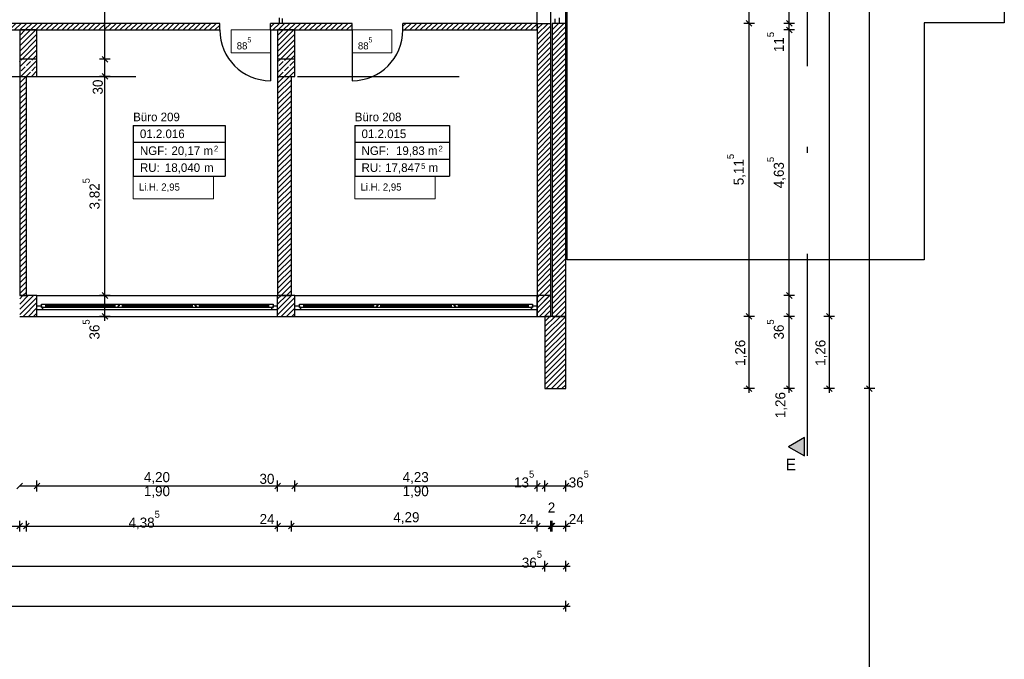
# Model space of a CAD drawing. Extents: x -28.8 to 46.3, y -2.8 to 85.1.
# Tile 11 of 16: x 27.2 to 44.4, y 22.8 to 33.9. Entities that reach past the tile are written whole.
import ezdxf

# ---------------------------------------------------------------- set-up
doc = ezdxf.new("R2010")
doc.units = 0
doc.header["$MEASUREMENT"] = 0
for name, pattern in [('Strichlinie', [0.005644, 0.002822, -0.002822]), ('Strichpunktlinie', [0.006703, 0.003528, -0.001764, 0, -0.001411]), ('Wipeout_Contour', [1, 0, -1])]:
    doc.linetypes.add(name, pattern=pattern)
for name, color, linetype in [('2._OG_2_0', 7, 'Continuous'), ('2._OG_2_P_BM_AUSSEN', 7, 'Continuous'), ('2._OG_2_P_BM_ROHBAU', 7, 'Continuous'), ('2._OG_2_P_ZE_BILD', 7, 'Continuous'), ('2._OG_2_P_ZE_TEXT', 7, 'Continuous'), ('2._OG_2_R_NT_DACH', 7, 'Continuous'), ('2._OG_2_R_NT_INNENWAND', 7, 'Continuous'), ('2._OG_2_R_TR_AUSSENWAND', 7, 'Continuous'), ('2._OG_2_R_TR_INNENWAND', 7, 'Continuous'), ('2._OG_2_R_TR_STUETZE', 7, 'Continuous'), ('2._OG_2_R_TR_UNTERZUG', 7, 'Continuous'), ('2._OG_2_Räume', 7, 'Continuous')]:
    doc.layers.add(name, color=color, linetype=linetype)
doc.styles.add('ERSTELLTER_STIL_1', font='txt')
doc.styles.add('ERSTELLTER_STIL_2', font='txt')
pattern_1 = [(45, (0, 0), (-0.04596194, 0.04596194), [])]
pattern_2 = [(45, (0, 0), (-0.09192388, 0.09192388), []), (45, (-0.04596, 0.04596), (-0.09192388, 0.09192388), [0.0975, -0.0325])]

msp = doc.modelspace()

# ---------------------------------------------------------------- hatches: boundary and pattern name
at = {"layer": '2._OG_2_P_ZE_BILD', "linetype": 'Continuous', "lineweight": 18, "ltscale": 1000}
msp.add_hatch(color=9, dxfattribs=at).paths.add_polyline_path([(40.926, 26.326), (40.926, 26.648), (40.643, 26.484)], flags=0)
at = {"layer": '2._OG_2_R_NT_INNENWAND', "linetype": 'Continuous', "ltscale": 1000}
h = msp.add_hatch(dxfattribs=at)
h.set_pattern_fill('MW_Kalksandstein_0002', color=256, style=0, pattern_type=2)
h.set_pattern_definition(pattern_1)
h.paths.add_polyline_path([(27.346, 32.95), (27.231, 32.95), (27.231, 29.125), (27.346, 29.125)], flags=0)
h = msp.add_hatch(dxfattribs=at)
h.set_pattern_fill('MW_Kalksandstein_0002', color=256, style=0, pattern_type=2)
h.set_pattern_definition(pattern_1)
h.paths.add_polyline_path([(31.971, 32.95), (31.731, 32.95), (31.731, 29.125), (31.971, 29.125)], flags=0)
at = {"layer": '2._OG_2_R_TR_AUSSENWAND', "linetype": 'Continuous', "ltscale": 1000}
h = msp.add_hatch(dxfattribs=at)
h.set_pattern_fill('MW_Kalksandstein_0002', color=256, style=0, pattern_type=2)
h.set_pattern_definition(pattern_1)
h.paths.add_polyline_path([(36.52, 28.76), (36.76, 28.76), (36.76, 33.875), (36.645, 33.875), (36.575, 33.875), (36.52, 33.875)], flags=0)
h = msp.add_hatch(dxfattribs=at)
h.set_pattern_fill('MW_Kalksandstein_0002', color=256, style=0, pattern_type=2)
h.set_pattern_definition(pattern_1)
h.paths.add_polyline_path([(27.23, 28.875), (27.23, 28.76), (27.53, 28.76), (27.53, 28.875), (27.53, 28.945), (27.53, 29.125), (27.23, 29.125), (27.23, 28.945)], flags=0)
h = msp.add_hatch(dxfattribs=at)
h.set_pattern_fill('MW_Kalksandstein_0002', color=256, style=0, pattern_type=2)
h.set_pattern_definition(pattern_1)
h.paths.add_polyline_path([(31.73, 28.875), (31.73, 28.76), (32.03, 28.76), (32.03, 28.875), (32.03, 28.945), (32.03, 29.125), (31.73, 29.125), (31.73, 28.945)], flags=0)
h = msp.add_hatch(dxfattribs=at)
h.set_pattern_fill('MW_Kalksandstein_0002', color=256, style=0, pattern_type=2)
h.set_pattern_definition(pattern_1)
h.paths.add_polyline_path([(36.26, 29.125), (36.26, 28.945), (36.26, 28.875), (36.26, 28.76), (36.5, 28.76), (36.5, 29.125)], flags=0)
h = msp.add_hatch(dxfattribs=at)
h.set_pattern_fill('MW_Kalksandstein_0002', color=256, style=0, pattern_type=2)
h.set_pattern_definition(pattern_1)
h.paths.add_polyline_path([(36.395, 28.76), (36.395, 27.5), (36.76, 27.5), (36.76, 28.76)], flags=0)
at = {"layer": '2._OG_2_R_TR_INNENWAND', "linetype": 'Continuous', "ltscale": 1000}
h = msp.add_hatch(dxfattribs=at)
h.set_pattern_fill('MW_Kalksandstein_0002', color=256, style=0, pattern_type=2)
h.set_pattern_definition(pattern_1)
h.paths.add_polyline_path([(24.041, 33.76), (30.721, 33.76), (30.721, 33.875), (24.041, 33.875)], flags=0)
h = msp.add_hatch(dxfattribs=at)
h.set_pattern_fill('MW_Kalksandstein_0002', color=256, style=0, pattern_type=2)
h.set_pattern_definition(pattern_1)
h.paths.add_polyline_path([(31.606, 33.76), (33.031, 33.76), (33.031, 33.875), (31.606, 33.875)], flags=0)
h = msp.add_hatch(dxfattribs=at)
h.set_pattern_fill('MW_Kalksandstein_0002', color=256, style=0, pattern_type=2)
h.set_pattern_definition(pattern_1)
h.paths.add_polyline_path([(33.916, 33.76), (36.26, 33.76), (36.26, 33.875), (33.916, 33.875)], flags=0)
h = msp.add_hatch(dxfattribs=at)
h.set_pattern_fill('MW_Kalksandstein_0002', color=256, style=0, pattern_type=2)
h.set_pattern_definition(pattern_1)
h.paths.add_polyline_path([(27.531, 33.76), (27.231, 33.76), (27.231, 33.25), (27.531, 33.25)], flags=0)
h = msp.add_hatch(dxfattribs=at)
h.set_pattern_fill('MW_Kalksandstein_0002', color=256, style=0, pattern_type=2)
h.set_pattern_definition(pattern_1)
h.paths.add_polyline_path([(32.031, 33.76), (31.731, 33.76), (31.731, 33.25), (32.031, 33.25)], flags=0)
at = {"layer": '2._OG_2_R_TR_STUETZE', "linetype": 'Continuous', "ltscale": 1000}
h = msp.add_hatch(dxfattribs=at)
h.set_pattern_fill('Beton__Stahlbeton_0002', color=256, style=0, pattern_type=2)
h.set_pattern_definition(pattern_2)
h.paths.add_polyline_path([(27.231, 32.95), (27.531, 32.95), (27.531, 33.25), (27.231, 33.25)], flags=0)
h = msp.add_hatch(dxfattribs=at)
h.set_pattern_fill('Beton__Stahlbeton_0002', color=256, style=0, pattern_type=2)
h.set_pattern_definition(pattern_2)
h.paths.add_polyline_path([(31.731, 32.95), (32.031, 32.95), (32.031, 33.25), (31.731, 33.25)], flags=0)

# ---------------------------------------------------------------- linework, layer by layer
at = {"layer": '2._OG_2_0', "linetype": 'Continuous', "ltscale": 1000}
for p, q in [((30.721, 33.76), (30.721, 33.875)), ((31.606, 33.76), (31.606, 33.875)), ((31.761, 33.875), (31.731, 33.875)), ((31.811, 33.875), (31.761, 33.875)), ((33.031, 33.76), (33.031, 33.875)), ((33.916, 33.76), (33.916, 33.875)), ((36.575, 33.875), (36.52, 33.875)), ((36.645, 33.875), (36.575, 33.875)), ((36.76, 33.875), (36.645, 33.875)), ((27.53, 28.945), (27.53, 29.125)), ((31.73, 28.945), (31.73, 29.125)), ((32.03, 28.945), (32.03, 29.125)), ((36.26, 28.945), (36.26, 29.125)), ((27.53, 28.875), (27.53, 28.945)), ((27.53, 28.76), (27.53, 28.875)), ((31.73, 28.875), (31.73, 28.945)), ((31.73, 28.76), (31.73, 28.875)), ((32.03, 28.875), (32.03, 28.945)), ((32.03, 28.76), (32.03, 28.875)), ((36.26, 28.875), (36.26, 28.945)), ((36.26, 28.76), (36.26, 28.875))]:
    msp.add_line(p, q, dxfattribs=at)
at = {"layer": '2._OG_2_P_BM_AUSSEN', "linetype": 'Continuous', "ltscale": 1000}
for p, q in [((28.717, 33.25), (28.717, 37.137)), ((28.811, 33.25), (28.623, 33.25)), ((28.667, 33.3), (28.767, 33.2)), ((28.717, 32.95), (28.717, 33.25)), ((28.667, 33), (28.767, 32.9)), ((28.811, 32.95), (28.623, 32.95)), ((28.717, 29.125), (28.717, 32.95)), ((28.811, 29.125), (28.623, 29.125)), ((28.667, 29.175), (28.767, 29.075)), ((28.811, 28.76), (28.623, 28.76)), ((28.717, 28.685), (28.717, 28.76))]:
    msp.add_line(p, q, dxfattribs=at)
at = {"layer": '2._OG_2_P_BM_ROHBAU', "linetype": 'Continuous', "ltscale": 1000}
for p, q in [((42.057, 27.5), (42.057, 41.865)), ((41.357, 28.76), (41.357, 41.625)), ((39.957, 33.875), (39.957, 36.51)), ((40.657, 33.875), (40.657, 36.51)), ((40.05, 33.875), (39.863, 33.875)), ((39.907, 33.925), (40.007, 33.825)), ((39.957, 28.76), (39.957, 33.875)), ((40.75, 33.875), (40.563, 33.875)), ((40.607, 33.925), (40.707, 33.825)), ((40.657, 33.76), (40.657, 33.875)), ((40.75, 33.76), (40.563, 33.76)), ((40.607, 33.81), (40.707, 33.71)), ((40.657, 29.125), (40.657, 33.76)), ((40.75, 29.125), (40.563, 29.125)), ((40.607, 29.175), (40.707, 29.075)), ((40.657, 28.76), (40.657, 29.125)), ((40.05, 28.76), (39.863, 28.76)), ((39.907, 28.81), (40.007, 28.71)), ((39.957, 27.5), (39.957, 28.76)), ((40.75, 28.76), (40.563, 28.76)), ((40.607, 28.81), (40.707, 28.71)), ((40.657, 27.5), (40.657, 28.76)), ((41.45, 28.76), (41.263, 28.76)), ((41.307, 28.81), (41.407, 28.71)), ((41.357, 27.5), (41.357, 28.76)), ((40.05, 27.5), (39.863, 27.5)), ((39.907, 27.55), (40.007, 27.45)), ((39.957, 27.425), (39.957, 27.5)), ((40.75, 27.5), (40.563, 27.5)), ((40.607, 27.55), (40.707, 27.45)), ((40.657, 27.425), (40.657, 27.5)), ((41.45, 27.5), (41.263, 27.5)), ((41.307, 27.55), (41.407, 27.45)), ((41.357, 27.425), (41.357, 27.5)), ((42.15, 27.5), (41.963, 27.5)), ((42.007, 27.55), (42.107, 27.45)), ((42.057, 0), (42.057, 27.5)), ((27.28, 25.85), (27.18, 25.75)), ((27.23, 25.8), (27.53, 25.8)), ((27.58, 25.85), (27.48, 25.75)), ((27.53, 25.706), (27.53, 25.894)), ((27.53, 25.8), (31.73, 25.8)), ((31.78, 25.85), (31.68, 25.75)), ((31.73, 25.706), (31.73, 25.894)), ((31.73, 25.8), (32.03, 25.8)), ((32.08, 25.85), (31.98, 25.75)), ((32.03, 25.706), (32.03, 25.894)), ((32.03, 25.8), (36.26, 25.8)), ((36.31, 25.85), (36.21, 25.75)), ((36.26, 25.706), (36.26, 25.894)), ((36.26, 25.8), (36.395, 25.8)), ((36.445, 25.85), (36.345, 25.75)), ((36.395, 25.706), (36.395, 25.894)), ((36.395, 25.8), (36.76, 25.8)), ((36.71, 25.75), (36.81, 25.85)), ((36.76, 25.706), (36.76, 25.894)), ((36.76, 25.8), (36.835, 25.8)), ((22.846, 25.1), (27.231, 25.1)), ((27.281, 25.15), (27.181, 25.05)), ((27.231, 25.006), (27.231, 25.194)), ((27.231, 25.1), (27.346, 25.1)), ((27.396, 25.15), (27.296, 25.05)), ((27.346, 25.006), (27.346, 25.194)), ((27.346, 25.1), (31.731, 25.1)), ((31.781, 25.15), (31.681, 25.05)), ((31.731, 25.006), (31.731, 25.194)), ((31.731, 25.1), (31.971, 25.1)), ((32.021, 25.15), (31.921, 25.05)), ((31.971, 25.006), (31.971, 25.194)), ((31.971, 25.1), (36.26, 25.1)), ((36.31, 25.15), (36.21, 25.05)), ((36.26, 25.006), (36.26, 25.194)), ((36.26, 25.1), (36.5, 25.1)), ((36.45, 25.05), (36.55, 25.15)), ((36.57, 25.15), (36.47, 25.05)), ((36.5, 25.006), (36.5, 25.194)), ((36.5, 25.1), (36.52, 25.1)), ((36.52, 25.006), (36.52, 25.194)), ((36.52, 25.1), (36.76, 25.1)), ((36.71, 25.05), (36.81, 25.15)), ((36.76, 25.006), (36.76, 25.194)), ((36.76, 25.1), (36.835, 25.1)), ((0.366, 24.4), (36.395, 24.4)), ((36.445, 24.45), (36.345, 24.35)), ((36.395, 24.306), (36.395, 24.494)), ((36.395, 24.4), (36.76, 24.4)), ((36.71, 24.35), (36.81, 24.45)), ((36.76, 24.306), (36.76, 24.494)), ((36.76, 24.4), (36.835, 24.4)), ((36.71, 23.65), (36.81, 23.75)), ((36.76, 23.606), (36.76, 23.794)), ((0.001, 23.7), (36.76, 23.7)), ((36.76, 23.7), (36.835, 23.7))]:
    msp.add_line(p, q, dxfattribs=at)
at = {"layer": '2._OG_2_P_ZE_BILD', "linetype": 'Strichpunktlinie', "ltscale": 1000}
msp.add_line((40.976, 26.326), (40.976, 45.062), dxfattribs=at)
at = {"layer": '2._OG_2_P_ZE_BILD', "color": 255, "linetype": 'Continuous', "lineweight": 18, "ltscale": 1000}
for p, q in [((40.926, 26.648), (40.643, 26.484)), ((40.926, 26.326), (40.926, 26.648)), ((40.643, 26.484), (40.926, 26.326))]:
    msp.add_line(p, q, dxfattribs=at)
at = {"layer": '2._OG_2_P_ZE_BILD', "linetype": 'Continuous', "ltscale": 1000}
for p, q in [((40.926, 26.648), (40.643, 26.484)), ((40.926, 26.326), (40.926, 26.648)), ((40.643, 26.484), (40.926, 26.326))]:
    msp.add_line(p, q, dxfattribs=at)
at = {"layer": '2._OG_2_P_ZE_TEXT', "color": 255, "linetype": 'Continuous', "lineweight": 18, "ltscale": 1000}
for p, q in [((31.606, 33.76), (30.917, 33.76)), ((30.917, 33.76), (30.917, 33.364)), ((31.606, 33.364), (31.606, 33.76)), ((33.721, 33.76), (33.031, 33.76)), ((33.031, 33.76), (33.031, 33.364)), ((33.721, 33.364), (33.721, 33.76)), ((30.917, 33.364), (31.606, 33.364)), ((33.031, 33.364), (33.721, 33.364)), ((30.611, 31.21), (29.21, 31.21)), ((29.21, 31.21), (29.21, 30.813)), ((30.611, 30.813), (30.611, 31.21)), ((34.478, 31.21), (33.077, 31.21)), ((33.077, 31.21), (33.077, 30.813)), ((34.478, 30.813), (34.478, 31.21)), ((29.21, 30.813), (30.611, 30.813)), ((33.077, 30.813), (34.478, 30.813))]:
    msp.add_line(p, q, dxfattribs=at)
at = {"layer": '2._OG_2_R_NT_DACH', "linetype": 'Continuous', "ltscale": 1000}
for p, q in [((36.785, 29.75), (36.785, 39.665)), ((44.41, 39.555), (44.41, 33.885)), ((44.41, 33.885), (43.01, 33.885)), ((43.01, 33.885), (43.01, 29.75)), ((43.01, 29.75), (36.785, 29.75))]:
    msp.add_line(p, q, dxfattribs=at)
at = {"layer": '2._OG_2_R_NT_INNENWAND', "linetype": 'Continuous', "ltscale": 1000}
for p, q in [((27.231, 33.25), (27.231, 29.125)), ((27.346, 33.25), (27.231, 33.25)), ((31.731, 33.25), (31.731, 29.125)), ((31.971, 33.25), (31.731, 33.25)), ((27.346, 29.125), (27.346, 32.95)), ((31.971, 29.125), (31.971, 32.95)), ((27.231, 29.125), (27.346, 29.125)), ((31.731, 29.125), (31.971, 29.125))]:
    msp.add_line(p, q, dxfattribs=at)
at = {"layer": '2._OG_2_R_TR_AUSSENWAND', "linetype": 'Continuous', "ltscale": 1000}
for p, q in [((36.26, 33.875), (36.26, 36.51)), ((36.76, 33.875), (36.76, 36.51)), ((36.52, 33.875), (36.52, 28.76)), ((36.76, 28.76), (36.76, 33.875)), ((27.53, 29.125), (27.23, 29.125)), ((27.53, 29.125), (31.73, 29.125)), ((32.03, 29.125), (31.73, 29.125)), ((32.03, 29.125), (36.26, 29.125)), ((36.5, 29.125), (36.26, 29.125)), ((36.5, 28.76), (36.5, 29.125)), ((27.23, 28.76), (27.53, 28.76)), ((27.53, 28.76), (31.73, 28.76)), ((31.73, 28.76), (32.03, 28.76)), ((32.03, 28.76), (36.26, 28.76)), ((36.26, 28.76), (36.5, 28.76)), ((36.26, 28.76), (36.5, 28.76)), ((36.395, 28.76), (36.395, 27.5)), ((36.76, 28.76), (36.395, 28.76)), ((36.52, 28.76), (36.76, 28.76)), ((36.76, 27.5), (36.76, 28.76)), ((36.395, 27.5), (36.76, 27.5))]:
    msp.add_line(p, q, dxfattribs=at)
at = {"layer": '2._OG_2_R_TR_INNENWAND', "linetype": 'Continuous', "ltscale": 1000}
for p, q in [((30.721, 33.875), (24.041, 33.875)), ((33.031, 33.875), (31.606, 33.875)), ((36.26, 33.875), (33.916, 33.875)), ((36.26, 33.76), (36.26, 33.875)), ((24.041, 33.76), (30.721, 33.76)), ((27.531, 33.76), (27.231, 33.76)), ((27.231, 33.76), (27.231, 33.25)), ((27.531, 33.25), (27.531, 33.76)), ((31.606, 33.76), (33.031, 33.76)), ((31.606, 33.76), (31.606, 32.875)), ((32.031, 33.76), (31.731, 33.76)), ((31.731, 33.76), (31.731, 33.25)), ((32.031, 33.25), (32.031, 33.76)), ((33.031, 33.76), (33.031, 32.875)), ((33.916, 33.76), (36.26, 33.76))]:
    msp.add_line(p, q, dxfattribs=at)
for centre, start, end in [((31.606, 33.76), 180, 270), ((33.031, 33.76), 270, 0)]:
    msp.add_arc(centre, 0.885, start, end, dxfattribs=at)
at = {"layer": '2._OG_2_R_TR_STUETZE', "linetype": 'Continuous', "ltscale": 1000}
for p, q in [((27.231, 33.25), (27.231, 32.95)), ((27.531, 33.25), (27.231, 33.25)), ((27.531, 32.95), (27.531, 33.25)), ((31.731, 33.25), (31.731, 32.95)), ((32.031, 33.25), (31.731, 33.25)), ((32.031, 32.95), (32.031, 33.25)), ((27.231, 32.95), (27.531, 32.95)), ((31.731, 32.95), (32.031, 32.95))]:
    msp.add_line(p, q, dxfattribs=at)
at = {"layer": '2._OG_2_R_TR_UNTERZUG', "linetype": 'Strichlinie', "ltscale": 1000}
msp.add_line((9.5, 32.95), (36.26, 32.95), dxfattribs=at)
at = {"layer": '2._OG_2_Räume', "linetype": 'Continuous', "ltscale": 1000}
for p, q in [((29.21, 32.094), (29.21, 31.21)), ((29.21, 32.094), (30.814, 32.094)), ((30.814, 32.094), (30.814, 31.21)), ((33.077, 32.094), (33.077, 31.21)), ((33.077, 32.094), (34.732, 32.094)), ((34.732, 32.094), (34.732, 31.21)), ((29.21, 31.799), (30.814, 31.799)), ((33.077, 31.799), (34.732, 31.799)), ((29.21, 31.504), (30.814, 31.504)), ((33.077, 31.504), (34.732, 31.504)), ((29.21, 31.21), (30.814, 31.21)), ((33.077, 31.21), (34.732, 31.21))]:
    msp.add_line(p, q, dxfattribs=at)

# ---------------------------------------------------------------- texts
at = {"layer": '2._OG_2_P_BM_AUSSEN', "linetype": 'Continuous', "char_height": 0.175, "attachment_point": 7, "rotation": 90, "style": 'ERSTELLTER_STIL_2'}
for s, insert in [('{30}', (28.682, 32.634)), ('{3,82\\A1{\\H0.7x;\\S5^  ;}}', (28.656, 30.628)), ('{36\\A1{\\H0.7x;\\S5^  ;}}', (28.625, 28.357))]:
    msp.add_mtext(s, dxfattribs=dict(at, insert=insert))
at = {"layer": '2._OG_2_P_BM_ROHBAU', "linetype": 'Continuous', "char_height": 0.175, "attachment_point": 7, "rotation": 90, "style": 'ERSTELLTER_STIL_2'}
for s, insert in [('{11\\A1{\\H0.7x;\\S5^  ;}}', (40.564, 33.374)), ('{5,11\\A1{\\H0.7x;\\S5^  ;}}', (39.896, 31.05)), ('{4,63\\A1{\\H0.7x;\\S5^  ;}}', (40.596, 30.998)), ('{36\\A1{\\H0.7x;\\S5^  ;}}', (40.565, 28.357)), ('{1,26}', (39.922, 27.897)), ('{1,26}', (41.322, 27.897)), ('{1,26}', (40.622, 26.984))]:
    msp.add_mtext(s, dxfattribs=dict(at, insert=insert))
at = {"layer": '2._OG_2_P_BM_ROHBAU', "linetype": 'Continuous', "char_height": 0.175, "attachment_point": 7, "style": 'ERSTELLTER_STIL_2'}
for s, insert in [('{4,20}', (29.397, 25.835)), ('{30}', (31.414, 25.835)), ('{4,23}', (33.912, 25.835)), ('{13\\A1{\\H0.7x;\\S5^  ;}}', (35.857, 25.772)), ('{36\\A1{\\H0.7x;\\S5^  ;}}', (36.81, 25.772)), ('{1,90}', (29.397, 25.59)), ('{1,90}', (33.912, 25.59)), ('{2}', (36.444, 25.336)), ('{4,38\\A1{\\H0.7x;\\S5^  ;}}', (29.129, 25.041)), ('{24}', (31.416, 25.135)), ('{4,29}', (33.75, 25.135)), ('{24}', (35.944, 25.135)), ('{24}', (36.81, 25.135)), ('{36\\A1{\\H0.7x;\\S5^  ;}}', (35.992, 24.372))]:
    msp.add_mtext(s, dxfattribs=dict(at, insert=insert))
at = {"layer": '2._OG_2_P_ZE_BILD', "linetype": 'Continuous', "insert": (40.685, 26.276), "char_height": 0.2, "attachment_point": 2, "style": 'ERSTELLTER_STIL_1'}
msp.add_mtext('{E}', dxfattribs=at)
at = {"layer": '2._OG_2_P_ZE_TEXT', "linetype": 'Continuous', "char_height": 0.125, "attachment_point": 1, "style": 'ERSTELLTER_STIL_2'}
for s, insert in [('{88\\A1{\\H0.7x;\\S5^  ;}}', (31.017, 33.631)), ('{88\\A1{\\H0.7x;\\S5^  ;}}', (33.131, 33.631)), ('{Li.H. 2,95}', (29.31, 31.081)), ('{Li.H. 2,95}', (33.177, 31.081))]:
    msp.add_mtext(s, dxfattribs=dict(at, insert=insert))
at = {"layer": '2._OG_2_Räume', "linetype": 'Continuous'}
for s, insert, char_height, attachment_point, style in [('{Büro 209}', (29.21, 32.317), 0.15, 1, 'ERSTELLTER_STIL_1'), ('{Büro 208}', (33.077, 32.317), 0.15, 1, 'ERSTELLTER_STIL_1'), ('{01.2.016 }', (29.328, 32.023), 0.15, 1, 'ERSTELLTER_STIL_2'), ('{01.2.015 }', (33.195, 32.023), 0.15, 1, 'ERSTELLTER_STIL_2'), ('{NGF: }', (29.328, 31.728), 0.15, 1, 'ERSTELLTER_STIL_2'), ('{20,17 m}', (29.878, 31.728), 0.15, 1, 'ERSTELLTER_STIL_2'), ('{2}', (30.62, 31.739), 0.1, 1, 'ERSTELLTER_STIL_2'), ('{NGF: }', (33.195, 31.728), 0.15, 1, 'ERSTELLTER_STIL_2'), ('{19,83 m}', (33.796, 31.728), 0.15, 1, 'ERSTELLTER_STIL_2'), ('{2}', (34.538, 31.739), 0.1, 1, 'ERSTELLTER_STIL_2'), ('{18,040}', (29.764, 31.254), 0.15, 7, 'ERSTELLTER_STIL_2'), ('{17,847}', (33.607, 31.254), 0.15, 7, 'ERSTELLTER_STIL_2'), ('{5}', (34.233, 31.332), 0.1, 7, 'ERSTELLTER_STIL_2'), ('{RU: }', (29.328, 31.433), 0.15, 1, 'ERSTELLTER_STIL_2'), ('{ m}', (30.391, 31.433), 0.15, 1, 'ERSTELLTER_STIL_2'), ('{RU: }', (33.195, 31.433), 0.15, 1, 'ERSTELLTER_STIL_2'), ('{ m}', (34.309, 31.433), 0.15, 1, 'ERSTELLTER_STIL_2')]:
    msp.add_mtext(s, dxfattribs=dict(at, insert=insert, char_height=char_height, attachment_point=attachment_point, style=style))

# ---------------------------------------------------------------- wipeouts: each hides what was drawn before it
at = {"color": 254, "linetype": 'Wipeout_Contour', "lineweight": 0, "ltscale": 165.701916}
msp.add_wipeout([(27.63, 28.875), (27.63, 28.915), (31.63, 28.915), (31.63, 28.875)], dxfattribs=at).dxf.layer = '2._OG_2_R_TR_AUSSENWAND'
at = {"color": 254, "linetype": 'Wipeout_Contour', "lineweight": 0, "ltscale": 179.05319}
msp.add_wipeout([(32.13, 28.875), (32.13, 28.915), (36.16, 28.915), (36.16, 28.875)], dxfattribs=at).dxf.layer = '2._OG_2_R_TR_AUSSENWAND'

# ---------------------------------------------------------------- next in the draw order: linework, layer by layer
at = {"layer": '2._OG_2_P_BM_AUSSEN', "linetype": 'Continuous', "ltscale": 1000}
msp.add_line((28.667, 28.81), (28.767, 28.71), dxfattribs=at)

# ---------------------------------------------------------------- next in the draw order: wipeouts: each hides what was drawn before it
at = {"color": 254, "linetype": 'Wipeout_Contour', "lineweight": 0, "ltscale": 279.383117}
msp.add_wipeout([(31.761, 33.875), (31.761, 33.975), (31.791, 33.975), (31.791, 33.96), (31.811, 33.96), (31.811, 33.875)], dxfattribs=at).dxf.layer = '2._OG_2_R_NT_INNENWAND'
at = {"color": 254, "linetype": 'Wipeout_Contour', "lineweight": 0, "ltscale": 300.030744}
msp.add_wipeout([(36.575, 33.875), (36.575, 33.955), (36.605, 33.955), (36.605, 33.975), (36.645, 33.975), (36.645, 33.875)], dxfattribs=at).dxf.layer = '2._OG_2_R_TR_AUSSENWAND'
at = {"color": 254, "linetype": 'Wipeout_Contour', "lineweight": 0, "ltscale": 239.486099}
msp.add_wipeout([(27.53, 28.945), (27.61, 28.945), (27.61, 28.915), (27.63, 28.915), (27.63, 28.875), (27.53, 28.875)], dxfattribs=at).dxf.layer = '2._OG_2_R_TR_AUSSENWAND'
at = {"color": 254, "linetype": 'Wipeout_Contour', "lineweight": 0, "ltscale": 257.846915}
msp.add_wipeout([(31.73, 28.875), (31.63, 28.875), (31.63, 28.915), (31.65, 28.915), (31.65, 28.945), (31.73, 28.945)], dxfattribs=at).dxf.layer = '2._OG_2_R_TR_AUSSENWAND'
at = {"color": 254, "linetype": 'Wipeout_Contour', "lineweight": 0, "ltscale": 258.822978}
msp.add_wipeout([(32.03, 28.945), (32.11, 28.945), (32.11, 28.915), (32.13, 28.915), (32.13, 28.875), (32.03, 28.875)], dxfattribs=at).dxf.layer = '2._OG_2_R_TR_AUSSENWAND'
at = {"color": 254, "linetype": 'Wipeout_Contour', "lineweight": 0, "ltscale": 278.542366}
msp.add_wipeout([(36.26, 28.875), (36.16, 28.875), (36.16, 28.915), (36.18, 28.915), (36.18, 28.945), (36.26, 28.945)], dxfattribs=at).dxf.layer = '2._OG_2_R_TR_AUSSENWAND'

# ---------------------------------------------------------------- next in the draw order: linework, layer by layer
at = {"layer": '2._OG_2_R_NT_INNENWAND', "linetype": 'Continuous', "ltscale": 1000}
for p, q in [((31.761, 33.875), (31.761, 33.975)), ((31.811, 33.875), (31.761, 33.875)), ((31.811, 33.875), (31.761, 33.875)), ((31.811, 33.96), (31.811, 33.875))]:
    msp.add_line(p, q, dxfattribs=at)
at = {"layer": '2._OG_2_R_TR_AUSSENWAND', "linetype": 'Continuous', "ltscale": 1000}
for p, q in [((36.5, 33.875), (36.5, 36.51)), ((36.26, 33.875), (36.5, 33.875)), ((36.5, 28.76), (36.5, 33.875)), ((36.575, 33.875), (36.575, 33.955)), ((36.645, 33.875), (36.575, 33.875)), ((36.645, 33.975), (36.645, 33.875))]:
    msp.add_line(p, q, dxfattribs=at)

# ---------------------------------------------------------------- next in the draw order: wipeouts: each hides what was drawn before it
at = {"color": 254, "linetype": 'Wipeout_Contour', "lineweight": 0, "ltscale": 161.87075}
msp.add_wipeout([(27.68, 28.915), (27.68, 28.935), (28.897, 28.935), (28.897, 28.915)], dxfattribs=at).dxf.layer = '2._OG_2_R_TR_AUSSENWAND'
at = {"color": 254, "linetype": 'Wipeout_Contour', "lineweight": 0, "ltscale": 174.941465}
msp.add_wipeout([(32.18, 28.915), (32.18, 28.935), (33.407, 28.935), (33.407, 28.915)], dxfattribs=at).dxf.layer = '2._OG_2_R_TR_AUSSENWAND'

# ---------------------------------------------------------------- next in the draw order: wipeouts: each hides what was drawn before it
at = {"color": 254, "linetype": 'Wipeout_Contour', "lineweight": 0, "ltscale": 161.985164}
msp.add_wipeout([(27.68, 28.955), (27.68, 28.975), (28.897, 28.975), (28.897, 28.955)], dxfattribs=at).dxf.layer = '2._OG_2_R_TR_AUSSENWAND'
at = {"color": 254, "linetype": 'Wipeout_Contour', "lineweight": 0, "ltscale": 175.047339}
msp.add_wipeout([(32.18, 28.955), (32.18, 28.975), (33.407, 28.975), (33.407, 28.955)], dxfattribs=at).dxf.layer = '2._OG_2_R_TR_AUSSENWAND'

# ---------------------------------------------------------------- next in the draw order: wipeouts: each hides what was drawn before it
at = {"color": 254, "linetype": 'Wipeout_Contour', "lineweight": 0, "ltscale": 160.117086}
msp.add_wipeout([(27.61, 28.915), (27.61, 28.975), (27.68, 28.975), (27.68, 28.915)], dxfattribs=at).dxf.layer = '2._OG_2_R_TR_AUSSENWAND'
at = {"color": 254, "linetype": 'Wipeout_Contour', "lineweight": 0, "ltscale": 245.284005}
msp.add_wipeout([(28.947, 28.915), (28.897, 28.915), (28.897, 28.975), (28.967, 28.975), (28.967, 28.945), (28.947, 28.945)], dxfattribs=at).dxf.layer = '2._OG_2_R_TR_AUSSENWAND'
at = {"color": 254, "linetype": 'Wipeout_Contour', "lineweight": 0, "ltscale": 173.038604}
msp.add_wipeout([(32.11, 28.915), (32.11, 28.975), (32.18, 28.975), (32.18, 28.915)], dxfattribs=at).dxf.layer = '2._OG_2_R_TR_AUSSENWAND'
at = {"color": 254, "linetype": 'Wipeout_Contour', "lineweight": 0, "ltscale": 265.084124}
msp.add_wipeout([(33.457, 28.915), (33.407, 28.915), (33.407, 28.975), (33.477, 28.975), (33.477, 28.945), (33.457, 28.945)], dxfattribs=at).dxf.layer = '2._OG_2_R_TR_AUSSENWAND'

# ---------------------------------------------------------------- next in the draw order: linework, layer by layer
at = {"layer": '2._OG_2_R_TR_AUSSENWAND', "linetype": 'Continuous', "ltscale": 1000}
for p, q in [((27.53, 28.875), (27.53, 28.945)), ((32.03, 28.875), (32.03, 28.945))]:
    msp.add_line(p, q, dxfattribs=at)

# ---------------------------------------------------------------- next in the draw order: wipeouts: each hides what was drawn before it
at = {"color": 254, "linetype": 'Wipeout_Contour', "lineweight": 0, "ltscale": 161.927948}
msp.add_wipeout([(27.68, 28.955), (28.897, 28.955), (28.897, 28.935), (27.68, 28.935)], dxfattribs=at).dxf.layer = '2._OG_2_R_TR_AUSSENWAND'
at = {"color": 254, "linetype": 'Wipeout_Contour', "lineweight": 0, "ltscale": 165.666544}
msp.add_wipeout([(29.017, 28.915), (29.017, 28.935), (30.243, 28.935), (30.243, 28.915)], dxfattribs=at).dxf.layer = '2._OG_2_R_TR_AUSSENWAND'
at = {"color": 254, "linetype": 'Wipeout_Contour', "lineweight": 0, "ltscale": 174.994392}
msp.add_wipeout([(32.18, 28.955), (33.407, 28.955), (33.407, 28.935), (32.18, 28.935)], dxfattribs=at).dxf.layer = '2._OG_2_R_TR_AUSSENWAND'
at = {"color": 254, "linetype": 'Wipeout_Contour', "lineweight": 0, "ltscale": 179.031009}
msp.add_wipeout([(33.527, 28.915), (33.527, 28.935), (34.763, 28.935), (34.763, 28.915)], dxfattribs=at).dxf.layer = '2._OG_2_R_TR_AUSSENWAND'

# ---------------------------------------------------------------- next in the draw order: linework, layer by layer
at = {"layer": '2._OG_2_P_BM_AUSSEN', "linetype": 'Continuous', "ltscale": 1000}
msp.add_line((28.717, 28.76), (28.717, 29.125), dxfattribs=at)
at = {"layer": '2._OG_2_R_TR_AUSSENWAND', "linetype": 'Continuous', "ltscale": 1000}
for p, q in [((27.53, 28.945), (27.61, 28.945)), ((27.63, 28.875), (27.53, 28.875)), ((27.61, 28.915), (27.61, 28.975)), ((27.61, 28.975), (27.68, 28.975)), ((27.61, 28.945), (27.61, 28.915)), ((27.61, 28.915), (27.63, 28.915)), ((27.68, 28.915), (27.61, 28.915)), ((27.63, 28.915), (27.63, 28.875)), ((27.68, 28.975), (27.68, 28.915)), ((32.03, 28.945), (32.11, 28.945)), ((32.13, 28.875), (32.03, 28.875)), ((32.11, 28.915), (32.11, 28.975)), ((32.11, 28.975), (32.18, 28.975)), ((32.11, 28.945), (32.11, 28.915)), ((32.11, 28.915), (32.13, 28.915)), ((32.18, 28.915), (32.11, 28.915)), ((32.13, 28.915), (32.13, 28.875)), ((32.18, 28.975), (32.18, 28.915))]:
    msp.add_line(p, q, dxfattribs=at)

# ---------------------------------------------------------------- next in the draw order: wipeouts: each hides what was drawn before it
at = {"color": 254, "linetype": 'Wipeout_Contour', "lineweight": 0, "ltscale": 165.778339}
msp.add_wipeout([(29.017, 28.955), (29.017, 28.975), (30.243, 28.975), (30.243, 28.955)], dxfattribs=at).dxf.layer = '2._OG_2_R_TR_AUSSENWAND'
at = {"color": 254, "linetype": 'Wipeout_Contour', "lineweight": 0, "ltscale": 179.134467}
msp.add_wipeout([(33.527, 28.955), (33.527, 28.975), (34.763, 28.975), (34.763, 28.955)], dxfattribs=at).dxf.layer = '2._OG_2_R_TR_AUSSENWAND'

# ---------------------------------------------------------------- next in the draw order: wipeouts: each hides what was drawn before it
at = {"color": 254, "linetype": 'Wipeout_Contour', "lineweight": 0, "ltscale": 246.059903}
msp.add_wipeout([(28.967, 28.975), (29.017, 28.975), (29.017, 28.915), (28.947, 28.915), (28.947, 28.945), (28.967, 28.945)], dxfattribs=at).dxf.layer = '2._OG_2_R_TR_AUSSENWAND'
at = {"color": 254, "linetype": 'Wipeout_Contour', "lineweight": 0, "ltscale": 251.050995}
msp.add_wipeout([(30.293, 28.945), (30.313, 28.945), (30.313, 28.915), (30.243, 28.915), (30.243, 28.975), (30.293, 28.975)], dxfattribs=at).dxf.layer = '2._OG_2_R_TR_AUSSENWAND'
at = {"color": 254, "linetype": 'Wipeout_Contour', "lineweight": 0, "ltscale": 265.913901}
msp.add_wipeout([(33.477, 28.975), (33.527, 28.975), (33.527, 28.915), (33.457, 28.915), (33.457, 28.945), (33.477, 28.945)], dxfattribs=at).dxf.layer = '2._OG_2_R_TR_AUSSENWAND'
at = {"color": 254, "linetype": 'Wipeout_Contour', "lineweight": 0, "ltscale": 271.282622}
msp.add_wipeout([(34.813, 28.945), (34.833, 28.945), (34.833, 28.915), (34.763, 28.915), (34.763, 28.975), (34.813, 28.975)], dxfattribs=at).dxf.layer = '2._OG_2_R_TR_AUSSENWAND'

# ---------------------------------------------------------------- next in the draw order: linework, layer by layer
at = {"layer": '2._OG_2_R_TR_AUSSENWAND', "linetype": 'Continuous', "ltscale": 1000}
for p, q in [((27.68, 28.975), (28.897, 28.975)), ((27.68, 28.955), (28.897, 28.955)), ((28.897, 28.935), (27.68, 28.935)), ((28.897, 28.915), (27.68, 28.915)), ((28.897, 28.915), (28.897, 28.975)), ((32.18, 28.975), (33.407, 28.975)), ((32.18, 28.955), (33.407, 28.955)), ((33.407, 28.935), (32.18, 28.935)), ((33.407, 28.915), (32.18, 28.915)), ((33.407, 28.915), (33.407, 28.975))]:
    msp.add_line(p, q, dxfattribs=at)

# ---------------------------------------------------------------- next in the draw order: wipeouts: each hides what was drawn before it
at = {"color": 254, "linetype": 'Wipeout_Contour', "lineweight": 0, "ltscale": 165.722432}
msp.add_wipeout([(29.017, 28.955), (30.243, 28.955), (30.243, 28.935), (29.017, 28.935)], dxfattribs=at).dxf.layer = '2._OG_2_R_TR_AUSSENWAND'
at = {"color": 254, "linetype": 'Wipeout_Contour', "lineweight": 0, "ltscale": 169.546723}
msp.add_wipeout([(30.363, 28.915), (30.363, 28.935), (31.58, 28.935), (31.58, 28.915)], dxfattribs=at).dxf.layer = '2._OG_2_R_TR_AUSSENWAND'
at = {"color": 254, "linetype": 'Wipeout_Contour', "lineweight": 0, "ltscale": 179.082728}
msp.add_wipeout([(33.527, 28.955), (34.763, 28.955), (34.763, 28.935), (33.527, 28.935)], dxfattribs=at).dxf.layer = '2._OG_2_R_TR_AUSSENWAND'
at = {"color": 254, "linetype": 'Wipeout_Contour', "lineweight": 0, "ltscale": 183.188403}
msp.add_wipeout([(34.883, 28.915), (34.883, 28.935), (36.11, 28.935), (36.11, 28.915)], dxfattribs=at).dxf.layer = '2._OG_2_R_TR_AUSSENWAND'

# ---------------------------------------------------------------- next in the draw order: linework, layer by layer
at = {"layer": '2._OG_2_R_TR_AUSSENWAND', "linetype": 'Continuous', "ltscale": 1000}
for p, q in [((28.897, 28.975), (28.967, 28.975)), ((28.947, 28.915), (28.897, 28.915)), ((28.967, 28.945), (28.947, 28.945)), ((28.947, 28.945), (28.947, 28.915)), ((28.947, 28.915), (28.947, 28.945)), ((28.947, 28.945), (28.967, 28.945)), ((29.017, 28.915), (28.947, 28.915)), ((28.967, 28.975), (28.967, 28.945)), ((28.967, 28.975), (29.017, 28.975)), ((28.967, 28.945), (28.967, 28.975)), ((29.017, 28.975), (29.017, 28.915)), ((33.407, 28.975), (33.477, 28.975)), ((33.457, 28.915), (33.407, 28.915)), ((33.477, 28.945), (33.457, 28.945)), ((33.457, 28.945), (33.457, 28.915)), ((33.457, 28.915), (33.457, 28.945)), ((33.457, 28.945), (33.477, 28.945)), ((33.527, 28.915), (33.457, 28.915)), ((33.477, 28.975), (33.477, 28.945)), ((33.477, 28.975), (33.527, 28.975)), ((33.477, 28.945), (33.477, 28.975)), ((33.527, 28.975), (33.527, 28.915))]:
    msp.add_line(p, q, dxfattribs=at)

# ---------------------------------------------------------------- next in the draw order: wipeouts: each hides what was drawn before it
at = {"color": 254, "linetype": 'Wipeout_Contour', "lineweight": 0, "ltscale": 169.655962}
msp.add_wipeout([(30.363, 28.955), (30.363, 28.975), (31.58, 28.975), (31.58, 28.955)], dxfattribs=at).dxf.layer = '2._OG_2_R_TR_AUSSENWAND'
at = {"color": 254, "linetype": 'Wipeout_Contour', "lineweight": 0, "ltscale": 183.289514}
msp.add_wipeout([(34.883, 28.955), (34.883, 28.975), (36.11, 28.975), (36.11, 28.955)], dxfattribs=at).dxf.layer = '2._OG_2_R_TR_AUSSENWAND'

# ---------------------------------------------------------------- next in the draw order: wipeouts: each hides what was drawn before it
at = {"color": 254, "linetype": 'Wipeout_Contour', "lineweight": 0, "ltscale": 251.844373}
msp.add_wipeout([(30.313, 28.945), (30.293, 28.945), (30.293, 28.975), (30.363, 28.975), (30.363, 28.915), (30.313, 28.915)], dxfattribs=at).dxf.layer = '2._OG_2_R_TR_AUSSENWAND'
at = {"color": 254, "linetype": 'Wipeout_Contour', "lineweight": 0, "ltscale": 171.469165}
msp.add_wipeout([(31.58, 28.915), (31.58, 28.975), (31.65, 28.975), (31.65, 28.915)], dxfattribs=at).dxf.layer = '2._OG_2_R_TR_AUSSENWAND'
at = {"color": 254, "linetype": 'Wipeout_Contour', "lineweight": 0, "ltscale": 272.12637}
msp.add_wipeout([(34.833, 28.945), (34.813, 28.945), (34.813, 28.975), (34.883, 28.975), (34.883, 28.915), (34.833, 28.915)], dxfattribs=at).dxf.layer = '2._OG_2_R_TR_AUSSENWAND'
at = {"color": 254, "linetype": 'Wipeout_Contour', "lineweight": 0, "ltscale": 185.237438}
msp.add_wipeout([(36.11, 28.915), (36.11, 28.975), (36.18, 28.975), (36.18, 28.915)], dxfattribs=at).dxf.layer = '2._OG_2_R_TR_AUSSENWAND'

# ---------------------------------------------------------------- next in the draw order: hatches: boundary and pattern name
at = {"layer": '2._OG_2_R_TR_AUSSENWAND', "linetype": 'Continuous', "ltscale": 1000}
h = msp.add_hatch(dxfattribs=at)
h.set_pattern_fill('MW_Kalksandstein_0002', color=256, style=0, pattern_type=2)
h.set_pattern_definition(pattern_1)
h.paths.add_polyline_path([(36.5, 33.875), (36.26, 33.875), (36.26, 28.76), (36.5, 28.76)], flags=0)

# ---------------------------------------------------------------- next in the draw order: linework, layer by layer
for p, q in [((36.26, 33.875), (36.26, 28.76)), ((29.017, 28.975), (30.243, 28.975)), ((29.017, 28.955), (30.243, 28.955)), ((30.243, 28.935), (29.017, 28.935)), ((30.243, 28.915), (29.017, 28.915)), ((30.243, 28.915), (30.243, 28.975)), ((31.73, 28.875), (31.73, 28.945)), ((33.527, 28.975), (34.763, 28.975)), ((33.527, 28.955), (34.763, 28.955)), ((34.763, 28.935), (33.527, 28.935)), ((34.763, 28.915), (33.527, 28.915)), ((34.763, 28.915), (34.763, 28.975)), ((36.26, 28.875), (36.26, 28.945))]:
    msp.add_line(p, q, dxfattribs=at)

# ---------------------------------------------------------------- next in the draw order: wipeouts: each hides what was drawn before it
at = {"color": 254, "linetype": 'Wipeout_Contour', "lineweight": 0, "ltscale": 169.601332}
msp.add_wipeout([(30.363, 28.955), (31.58, 28.955), (31.58, 28.935), (30.363, 28.935)], dxfattribs=at).dxf.layer = '2._OG_2_R_TR_AUSSENWAND'
at = {"color": 254, "linetype": 'Wipeout_Contour', "lineweight": 0, "ltscale": 183.238948}
msp.add_wipeout([(34.883, 28.955), (36.11, 28.955), (36.11, 28.935), (34.883, 28.935)], dxfattribs=at).dxf.layer = '2._OG_2_R_TR_AUSSENWAND'

# ---------------------------------------------------------------- next in the draw order: linework, layer by layer
at = {"layer": '2._OG_2_R_TR_AUSSENWAND', "linetype": 'Continuous', "ltscale": 1000}
for p, q in [((31.63, 28.875), (27.63, 28.875)), ((30.243, 28.975), (30.293, 28.975)), ((30.313, 28.915), (30.243, 28.915)), ((30.293, 28.975), (30.293, 28.945)), ((30.293, 28.945), (30.293, 28.975)), ((30.293, 28.975), (30.363, 28.975)), ((30.293, 28.945), (30.313, 28.945)), ((30.313, 28.945), (30.293, 28.945)), ((30.313, 28.945), (30.313, 28.915)), ((30.313, 28.915), (30.313, 28.945)), ((30.363, 28.915), (30.313, 28.915)), ((30.363, 28.975), (31.58, 28.975)), ((30.363, 28.975), (30.363, 28.915)), ((30.363, 28.955), (31.58, 28.955)), ((31.58, 28.935), (30.363, 28.935)), ((31.58, 28.915), (30.363, 28.915)), ((31.58, 28.915), (31.58, 28.975)), ((31.58, 28.975), (31.65, 28.975)), ((31.65, 28.915), (31.58, 28.915)), ((31.63, 28.875), (31.63, 28.915)), ((31.63, 28.915), (31.65, 28.915)), ((31.73, 28.875), (31.63, 28.875)), ((31.65, 28.975), (31.65, 28.915)), ((31.65, 28.915), (31.65, 28.945)), ((31.65, 28.945), (31.73, 28.945)), ((36.16, 28.875), (32.13, 28.875)), ((34.763, 28.975), (34.813, 28.975)), ((34.833, 28.915), (34.763, 28.915)), ((34.813, 28.975), (34.813, 28.945)), ((34.813, 28.945), (34.813, 28.975)), ((34.813, 28.975), (34.883, 28.975)), ((34.813, 28.945), (34.833, 28.945)), ((34.833, 28.945), (34.813, 28.945)), ((34.833, 28.945), (34.833, 28.915)), ((34.833, 28.915), (34.833, 28.945)), ((34.883, 28.915), (34.833, 28.915)), ((34.883, 28.975), (36.11, 28.975)), ((34.883, 28.975), (34.883, 28.915)), ((34.883, 28.955), (36.11, 28.955)), ((36.11, 28.935), (34.883, 28.935)), ((36.11, 28.915), (34.883, 28.915)), ((36.11, 28.915), (36.11, 28.975)), ((36.11, 28.975), (36.18, 28.975)), ((36.18, 28.915), (36.11, 28.915)), ((36.16, 28.875), (36.16, 28.915)), ((36.16, 28.915), (36.18, 28.915)), ((36.26, 28.875), (36.16, 28.875)), ((36.18, 28.975), (36.18, 28.915)), ((36.18, 28.915), (36.18, 28.945)), ((36.18, 28.945), (36.26, 28.945))]:
    msp.add_line(p, q, dxfattribs=at)

doc.saveas('drawing.dxf')
